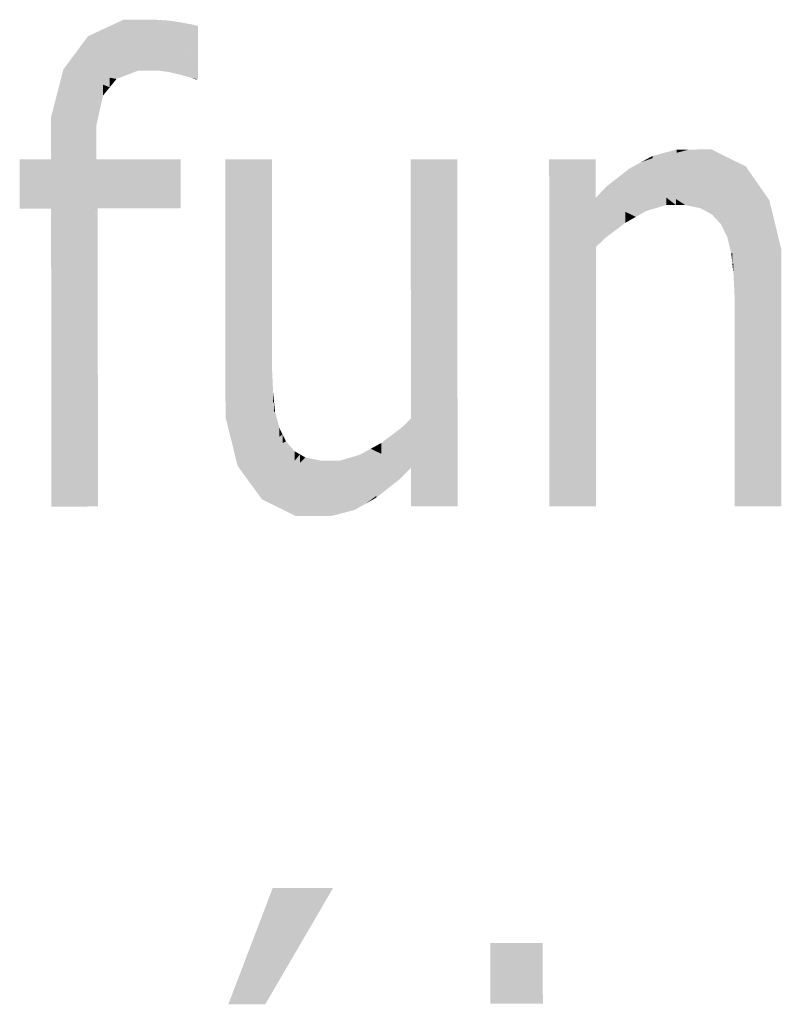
# Model space of a CAD drawing. Extents: x 64462 to 126444, y -56085 to -716.
# Tile 81 of 90: x 96605 to 96852, y -7129 to -6810. Entities that reach past the tile are written whole.
import ezdxf

# ---------------------------------------------------------------- set-up
doc = ezdxf.new("R2010")
doc.units = 0
doc.header["$LTSCALE"] = 11.25

# ---------------------------------------------------------------- blocks, each defined once
blk = doc.blocks.new('DwgObject-55396215-3381')
at = {"linetype": 'Continuous'}
for points in [[(51846.05, 20609.51), (51834.53, 20617.35), (51846.05, 20622.72)], [(51850.88, 20606.23), (51846.05, 20622.72), (51850.88, 20622.73)], [(51846.05, 20609.51), (51846.05, 20622.72), (51850.88, 20606.23)], [(51850.88, 20606.23), (51850.88, 20622.73), (51853.59, 20622.73)], [(51853.59, 20614.75), (51850.88, 20606.23), (51853.59, 20622.73)], [(51853.59, 20614.75), (51853.59, 20622.73), (51856.13, 20622.73)], [(51856.13, 20606.23), (51855.76, 20606.23), (51856.13, 20622.73)], [(51855.76, 20606.23), (51855.76, 20621.56), (51856.13, 20622.73)], [(51857.29, 20606.23), (51856.13, 20622.73), (51857.29, 20622.65)], [(51856.13, 20606.23), (51856.13, 20622.73), (51857.29, 20606.23)], [(51857.29, 20606.23), (51857.29, 20622.65), (51860.71, 20622.43)], [(51860.71, 20605.76), (51857.29, 20606.23), (51860.71, 20622.43)], [(51860.71, 20605.76), (51860.71, 20622.43), (51860.84, 20605.75)], [(51860.84, 20605.75), (51860.71, 20622.43), (51860.84, 20622.41)], [(51860.84, 20605.75), (51860.84, 20622.41), (51862.74, 20622.13)], [(51862.74, 20605.29), (51860.84, 20605.75), (51862.74, 20622.13)], [(51862.74, 20605.29), (51862.74, 20622.13), (51862.86, 20605.26)], [(51862.86, 20605.26), (51862.74, 20622.13), (51862.86, 20622.11)], [(51862.86, 20605.26), (51862.86, 20622.11), (51864.78, 20621.82)], [(51855.76, 20606.23), (51850.88, 20606.23), (51855.76, 20621.56)], [(51864.78, 20604.8), (51862.86, 20605.26), (51864.78, 20621.82)], [(51864.78, 20604.8), (51864.78, 20621.82), (51864.88, 20604.78)], [(51864.88, 20604.78), (51864.78, 20621.82), (51864.88, 20621.8)], [(51864.88, 20604.78), (51864.88, 20621.8), (51868.5, 20621.12)], [(51868.15, 20603.84), (51864.88, 20604.78), (51868.15, 20619.51)], [(51868.15, 20603.84), (51868.15, 20619.51), (51868.5, 20621.12)], [(51868.5, 20606.79), (51868.15, 20603.84), (51868.5, 20621.12)], [(51870.2, 20603.38), (51868.15, 20603.84), (51870.2, 20620.72)], [(51868.5, 20606.79), (51868.5, 20621.12), (51870.2, 20620.72)], [(51870.2, 20603.38), (51870.2, 20620.72), (51870.2, 20603.38)], [(51834.53, 20610.85), (51830.54, 20611.97), (51834.53, 20617.35)], [(51834.53, 20610.85), (51834.53, 20617.35), (51850.88, 20606.23)], [(51830.54, 20605.89), (51826.55, 20606.6), (51830.54, 20611.97)], [(51830.54, 20605.89), (51830.54, 20611.97), (51843.8, 20603.52)], [(51843.8, 20603.52), (51830.54, 20611.97), (51843.8, 20608.23)], [(51826.55, 20585.16), (51822.57, 20581.15), (51826.55, 20606.6)], [(51822.57, 20581.15), (51822.57, 20591.2), (51826.55, 20606.6)], [(51841.6, 20600.82), (51826.55, 20606.6), (51841.6, 20603.91)], [(51839.4, 20598.11), (51826.55, 20606.6), (51839.4, 20601.66)], [(51826.55, 20585.16), (51826.55, 20606.6), (51839.4, 20598.11)], [(51843.8, 20603.52), (51843.8, 20608.23), (51850.88, 20606.23)], [(51841.6, 20600.82), (51841.6, 20603.91), (51843.8, 20603.52)], [(51869.4, 20603.38), (51868.15, 20603.84), (51869.4, 20603.56)], [(51869.4, 20603.38), (51869.4, 20603.56), (51870.2, 20603.38)], [(51839.4, 20598.11), (51839.4, 20601.66), (51841.6, 20600.82)], [(51837.21, 20588.33), (51837.21, 20595.9), (51839.4, 20598.11)], [(51837.21, 20588.33), (51822.57, 20581.15), (51837.21, 20595.9)], [(51822.57, 20581.15), (51822.57, 20591.19), (51822.57, 20591.2)], [(51822.57, 20577.41), (51822.57, 20581.15), (51837.21, 20588.33)], [(51822.58, 20561.51), (51822.58, 20577.42), (51837.21, 20588.33)], [(51837.21, 20581.26), (51822.58, 20561.51), (51837.21, 20588.33)], [(51837.21, 20581.26), (51837.21, 20588.33), (51837.21, 20581.26)], [(51822.57, 20577.41), (51822.57, 20581.15), (51822.57, 20581.15)], [(51837.21, 20577.42), (51822.58, 20561.51), (51837.21, 20581.26)], [(51837.21, 20577.42), (51837.21, 20581.26), (51837.21, 20577.42)], [(52029.43, 20564.47), (52013.88, 20576.51), (52029.43, 20580.64)], [(52025.45, 20579.58), (52013.88, 20576.51), (52025.45, 20580.64)], [(52017.67, 20577.86), (52017.67, 20578.57), (52025.45, 20580.64)], [(52025.45, 20579.58), (52025.45, 20580.64), (52029.43, 20580.64)], [(52036.73, 20578.47), (52029.43, 20580.64), (52036.73, 20580.65)], [(52036.92, 20559.55), (52029.43, 20580.64), (52036.92, 20563.17)], [(52039.83, 20556.4), (52029.43, 20580.64), (52039.83, 20577.55)], [(52035.03, 20560.58), (52029.43, 20580.64), (52035.03, 20564.89)], [(52033.13, 20561.61), (52029.43, 20580.64), (52033.13, 20567.38)], [(52029.43, 20564.47), (52029.43, 20580.64), (52033.13, 20561.61)], [(52036.73, 20578.47), (52036.73, 20580.65), (52047.85, 20575.16)], [(51822.57, 20561.52), (51812.37, 20577.41), (51822.57, 20577.41)], [(51812.38, 20561.51), (51812.37, 20577.41), (51812.38, 20577.4)], [(51812.38, 20561.51), (51812.38, 20577.4), (51822.58, 20561.51)], [(51822.58, 20561.51), (51822.57, 20577.41), (51822.58, 20577.42)], [(51822.57, 20561.52), (51822.57, 20577.41), (51822.58, 20561.51)], [(51837.21, 20561.52), (51822.58, 20561.51), (51837.21, 20577.42)], [(51864.57, 20561.53), (51837.21, 20577.42), (51864.57, 20577.43)], [(51837.7, 20561.52), (51837.21, 20577.42), (51837.7, 20577.14)], [(51837.21, 20561.52), (51837.21, 20577.42), (51837.7, 20561.52)], [(51864.57, 20561.53), (51864.57, 20577.43), (51864.58, 20561.53)], [(51879.12, 20504.4), (51879.09, 20577.44), (51879.12, 20577.44)], [(51894.21, 20513.34), (51879.12, 20504.4), (51894.21, 20577.44)], [(51879.12, 20504.4), (51879.12, 20577.44), (51894.21, 20577.44)], [(51894.21, 20513.34), (51894.21, 20577.44), (51894.24, 20513.35)], [(51939.25, 20493.41), (51939.21, 20577.46), (51939.25, 20577.46)], [(51954.33, 20465.04), (51939.25, 20493.41), (51954.33, 20577.46)], [(51939.25, 20493.41), (51939.25, 20577.46), (51954.33, 20577.46)], [(51954.33, 20465.04), (51954.33, 20577.46), (51954.38, 20464.96)], [(51999.21, 20565.02), (51984.09, 20577.48), (51999.21, 20577.48)], [(51999.22, 20556.34), (51984.09, 20577.48), (51999.22, 20565.02)], [(51999.23, 20549.03), (51984.09, 20577.48), (51999.23, 20556.34)], [(51984.14, 20464.98), (51984.09, 20577.48), (51984.14, 20577.4)], [(51984.14, 20464.98), (51984.14, 20577.4), (51999.23, 20549.03)], [(51999.21, 20565.02), (51999.21, 20577.48), (51999.22, 20565.02)], [(52017.67, 20577.86), (52013.88, 20576.51), (52017.67, 20578.57)], [(52039.83, 20556.4), (52039.83, 20577.55), (52047.85, 20575.16)], [(51837.7, 20561.52), (51837.7, 20577.14), (51864.58, 20561.53)], [(52010.09, 20566.4), (52002.76, 20568.7), (52010.09, 20574.44)], [(52013.88, 20571.97), (52010.09, 20574.44), (52013.88, 20576.51)], [(52025.19, 20562.64), (52010.09, 20574.44), (52025.19, 20564.61)], [(52022.08, 20562.64), (52010.09, 20574.44), (52022.08, 20565.07)], [(52010.09, 20566.4), (52010.09, 20574.44), (52022.08, 20562.64)], [(52013.88, 20571.97), (52013.88, 20576.51), (52028.21, 20562.64)], [(52028.21, 20562.64), (52013.88, 20576.51), (52028.21, 20565.42)], [(52040.84, 20554.28), (52040.84, 20558.76), (52047.85, 20575.16)], [(52047.85, 20562.96), (52041.81, 20552.37), (52047.85, 20575.16)], [(52041.81, 20552.37), (52041.81, 20557.16), (52047.85, 20575.16)], [(52047.85, 20562.96), (52047.85, 20575.16), (52051.68, 20569.67)], [(52002.76, 20563.32), (51999.22, 20565.02), (52002.76, 20568.7)], [(52015.59, 20560.72), (52002.76, 20568.7), (52015.59, 20564.67)], [(52012.21, 20558.81), (52002.76, 20568.7), (52012.21, 20562.83)], [(52002.76, 20563.32), (52002.76, 20568.7), (52012.21, 20558.81)], [(52043.14, 20547.05), (52043.14, 20554.7), (52051.68, 20569.67)], [(52051.68, 20547.74), (52043.14, 20547.05), (52051.68, 20569.67)], [(52051.68, 20547.74), (52051.68, 20569.67), (52059.35, 20548.37)], [(52055.51, 20559.02), (52051.68, 20569.67), (52055.51, 20564.18)], [(52008.82, 20556.89), (51999.22, 20565.02), (52008.82, 20560.43)], [(51999.22, 20556.34), (51999.22, 20565.02), (52002.33, 20552)], [(52002.33, 20552), (51999.22, 20565.02), (52002.33, 20562.38)], [(52015.59, 20560.72), (52015.59, 20564.67), (52022.08, 20562.64)], [(52022.08, 20562.64), (52022.08, 20565.07), (52025.19, 20562.64)], [(52025.19, 20562.64), (52025.19, 20564.61), (52028.21, 20562.64)], [(52028.21, 20562.64), (52028.21, 20565.42), (52033.13, 20561.61)], [(52033.13, 20561.61), (52033.13, 20567.38), (52035.03, 20560.58)], [(52035.03, 20560.58), (52035.03, 20564.89), (52036.92, 20559.55)], [(51822.62, 20464.91), (51822.58, 20561.51), (51822.62, 20561.51)], [(51822.62, 20464.91), (51822.62, 20561.51), (51837.7, 20561.52)], [(51837.7, 20464.92), (51822.62, 20464.91), (51837.7, 20561.52)], [(51837.7, 20464.92), (51837.7, 20561.52), (51837.74, 20464.92)], [(52002.33, 20552), (52002.33, 20562.38), (52008.82, 20556.89)], [(52012.21, 20558.81), (52012.21, 20562.83), (52015.59, 20560.72)], [(52036.92, 20559.55), (52036.92, 20563.17), (52039.83, 20556.4)], [(52055.51, 20559.02), (52055.51, 20564.18), (52059.35, 20548.37)], [(52008.82, 20556.89), (52008.82, 20560.43), (52012.21, 20558.81)], [(52040.84, 20554.28), (52039.83, 20556.4), (52040.84, 20558.76)], [(51999.23, 20549.03), (51999.23, 20556.34), (52002.33, 20552)], [(52041.81, 20552.37), (52040.84, 20554.28), (52041.81, 20557.16)], [(52043.14, 20547.05), (52041.81, 20552.37), (52043.14, 20554.7)], [(51999.23, 20464.98), (51984.14, 20464.98), (51999.23, 20549.03)], [(51999.23, 20464.98), (51999.23, 20549.03), (51999.26, 20464.98)], [(52043.5, 20543.65), (52043.14, 20547.05), (52043.5, 20547.08)], [(52043.5, 20543.65), (52043.5, 20547.08), (52059.35, 20548.37)], [(52043.87, 20540.25), (52043.87, 20543.76), (52059.35, 20548.37)], [(52059.35, 20538.04), (52043.87, 20540.25), (52059.35, 20548.37)], [(52059.35, 20538.04), (52059.35, 20548.37), (52059.35, 20538.04)], [(52043.87, 20540.25), (52043.5, 20543.65), (52043.87, 20543.76)], [(52044.23, 20532.97), (52043.87, 20540.25), (52044.23, 20540.2)], [(52044.23, 20532.97), (52044.23, 20540.2), (52059.35, 20538.04)], [(52044.23, 20529.09), (52044.23, 20532.97), (52059.35, 20538.04)], [(52044.26, 20465), (52044.26, 20529.1), (52059.35, 20538.04)], [(52059.35, 20465), (52044.26, 20465), (52059.35, 20538.04)], [(52059.35, 20465), (52059.35, 20538.04), (52059.38, 20465)], [(52044.23, 20529.09), (52044.23, 20532.97), (52044.23, 20532.97)], [(52044.26, 20465), (52044.23, 20529.09), (52044.26, 20529.1)], [(51894.24, 20509.07), (51879.12, 20504.4), (51894.24, 20513.35)], [(51894.24, 20509.07), (51894.24, 20513.35), (51894.24, 20509.07)], [(51894.24, 20501.79), (51879.12, 20504.4), (51894.24, 20509.07)], [(51894.24, 20501.79), (51894.24, 20509.07), (51894.57, 20501.74)], [(51879.13, 20493.92), (51879.12, 20504.4), (51879.13, 20504.4)], [(51879.13, 20493.92), (51879.13, 20504.4), (51894.57, 20501.74)], [(51894.57, 20498.59), (51879.13, 20493.92), (51894.57, 20501.74)], [(51894.57, 20498.59), (51894.57, 20501.74), (51894.89, 20498.69)], [(51894.89, 20495.6), (51879.13, 20493.92), (51894.89, 20498.69)], [(51894.89, 20495.6), (51894.89, 20498.69), (51895.21, 20495.64)], [(51895.21, 20490.7), (51879.13, 20493.92), (51895.21, 20495.64)], [(51895.21, 20490.7), (51895.21, 20495.64), (51896.59, 20490.42)], [(51883.08, 20478.03), (51879.13, 20493.92), (51883.08, 20493.13)], [(51883.08, 20478.03), (51883.08, 20493.13), (51896.59, 20490.42)], [(51939.25, 20486.2), (51936.22, 20490.44), (51939.25, 20493.41)], [(51939.25, 20486.2), (51939.25, 20493.41), (51954.38, 20464.96)], [(51896.59, 20487.52), (51883.08, 20478.03), (51896.59, 20490.42)], [(51897.63, 20485.48), (51883.08, 20478.03), (51897.63, 20488.26)], [(51896.59, 20487.52), (51896.59, 20490.42), (51897.63, 20488.26)], [(51897.63, 20485.48), (51897.63, 20488.26), (51898.72, 20486.04)], [(51936.22, 20480), (51929.71, 20485.55), (51936.22, 20490.44)], [(51939.25, 20477.42), (51936.22, 20490.44), (51939.25, 20486.19)], [(51936.22, 20480), (51936.22, 20490.44), (51939.25, 20477.42)], [(51887.03, 20472.62), (51887.03, 20480.05), (51898.72, 20486.04)], [(51898.72, 20480.83), (51887.03, 20472.62), (51898.72, 20486.04)], [(51898.72, 20480.83), (51898.72, 20486.04), (51901.55, 20482.82)], [(51929.71, 20481.97), (51926.22, 20483.63), (51929.71, 20485.55)], [(51929.71, 20481.97), (51929.71, 20485.55), (51939.25, 20477.42)], [(51939.25, 20477.42), (51939.25, 20486.19), (51954.38, 20464.96)], [(51901.55, 20479.75), (51890.98, 20467.21), (51901.55, 20482.82)], [(51890.98, 20467.21), (51890.98, 20475.39), (51901.55, 20482.82)], [(51903.28, 20479.12), (51890.98, 20467.21), (51903.28, 20481.81)], [(51901.55, 20479.75), (51901.55, 20482.82), (51903.28, 20481.81)], [(51903.28, 20479.12), (51903.28, 20481.81), (51905.02, 20480.8)], [(51922.74, 20468.95), (51916.31, 20479.8), (51922.74, 20481.72)], [(51926.22, 20479.5), (51922.74, 20481.72), (51926.22, 20483.63)], [(51924.59, 20465.83), (51922.74, 20481.72), (51924.59, 20480.54)], [(51922.74, 20468.95), (51922.74, 20481.72), (51924.59, 20465.83)], [(51926.22, 20479.5), (51926.22, 20483.63), (51935.43, 20473.64)], [(51935.43, 20473.64), (51926.22, 20483.63), (51935.43, 20479.25)], [(51887.03, 20472.62), (51883.08, 20478.03), (51887.03, 20480.05)], [(51902.02, 20461.79), (51902.02, 20477.9), (51905.02, 20480.8)], [(51905.02, 20461.8), (51902.02, 20461.79), (51905.02, 20480.8)], [(51905.02, 20461.8), (51905.02, 20480.8), (51909.12, 20461.8)], [(51909.12, 20461.8), (51905.02, 20480.8), (51909.12, 20479.99)], [(51909.12, 20461.8), (51909.12, 20479.99), (51910.06, 20479.8)], [(51910.06, 20461.96), (51909.12, 20461.8), (51910.06, 20479.8)], [(51913.36, 20475), (51910.06, 20479.8), (51913.36, 20479.8)], [(51910.06, 20461.96), (51910.06, 20479.8), (51921.08, 20463.82)], [(51913.36, 20475), (51913.36, 20479.8), (51921.08, 20463.82)], [(51916.31, 20473.71), (51913.36, 20479.8), (51916.31, 20479.8)], [(51916.31, 20473.71), (51916.31, 20479.8), (51921.08, 20463.82)], [(51921.08, 20463.82), (51916.31, 20479.8), (51921.08, 20471.74)], [(51924.59, 20465.83), (51924.59, 20480.54), (51935.43, 20473.64)], [(51935.43, 20473.64), (51935.43, 20479.25), (51939.25, 20477.42)], [(51890.98, 20467.21), (51887.03, 20472.62), (51890.98, 20475.39)], [(51902.02, 20461.79), (51890.98, 20467.21), (51902.02, 20477.9)], [(51939.26, 20464.96), (51939.25, 20477.42), (51939.26, 20477.42)], [(51939.26, 20464.96), (51939.26, 20477.42), (51954.38, 20464.96)], [(51928.09, 20467.85), (51928.09, 20468.36), (51935.43, 20473.64)], [(51921.08, 20463.82), (51921.08, 20471.74), (51924.59, 20465.83)], [(51928.09, 20467.85), (51924.59, 20465.83), (51928.09, 20468.36)], [(51913.35, 20461.8), (51909.12, 20461.8), (51913.35, 20462.51)], [(51913.35, 20461.8), (51913.35, 20462.51), (51921.08, 20463.82)], [(51894.43, 20319.52), (51880.04, 20303.55), (51894.43, 20341.21)], [(51892.03, 20303.56), (51892.03, 20316.86), (51913.99, 20341.22)], [(51894.43, 20319.52), (51894.43, 20341.21), (51913.99, 20341.22)], [(51982.03, 20303.75), (51964.99, 20323.38), (51982.03, 20323.39)], [(51965, 20303.73), (51964.99, 20323.38), (51965, 20323.38)], [(51965, 20303.73), (51965, 20323.38), (51982.04, 20303.74)], [(51982.03, 20303.75), (51982.03, 20323.39), (51982.04, 20303.74)], [(51892.03, 20303.56), (51880.04, 20303.55), (51892.03, 20316.86)]]:
    blk.add_hatch(color=1, dxfattribs=at).paths.add_polyline_path(points)

msp = doc.modelspace()

# ---------------------------------------------------------------- block references
msp.add_blockref('DwgObject-55396215-3381', (44793.1, -27432.61))

doc.saveas('drawing.dxf')
